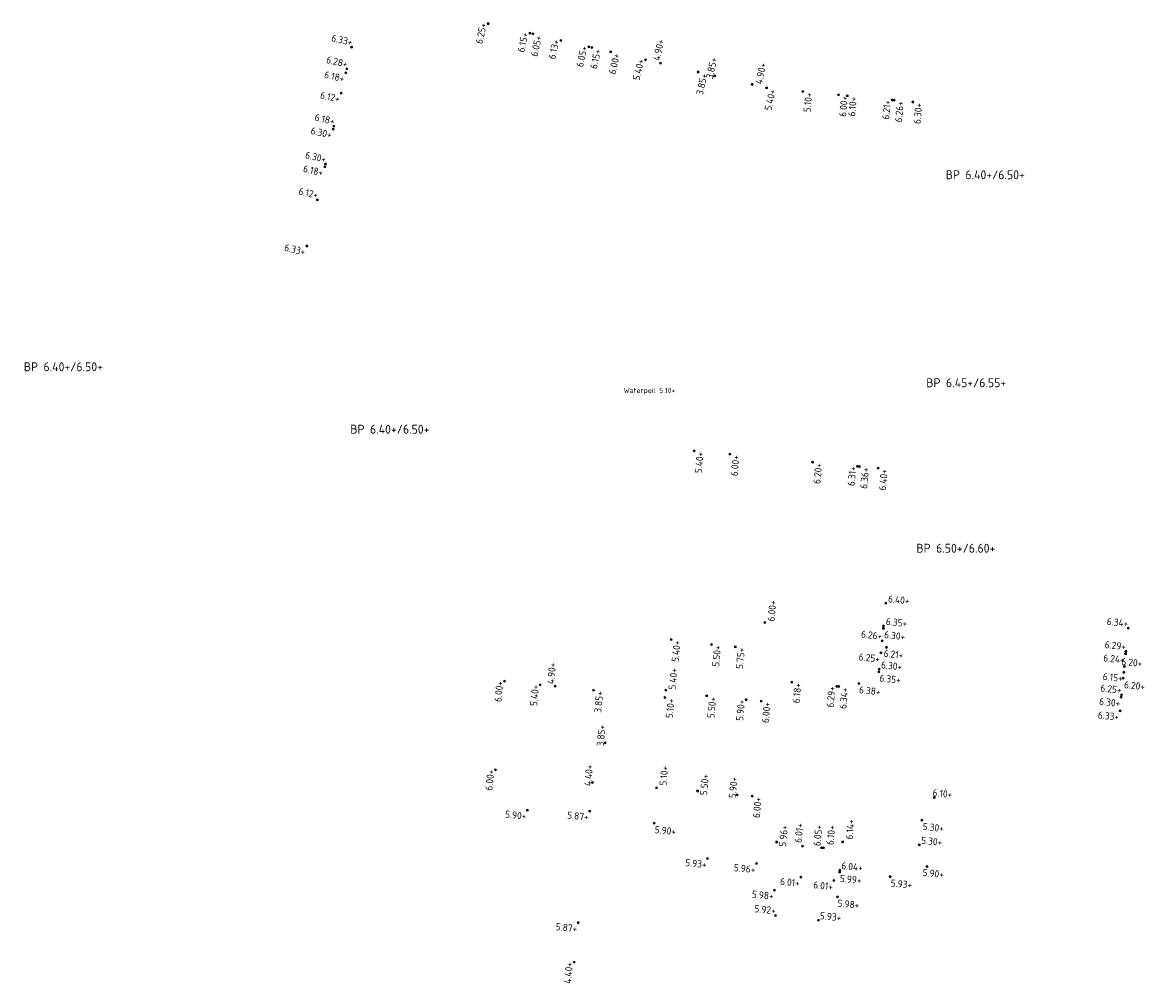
# Model space of a CAD drawing. Extents: x 168267 to 168723, y 448732 to 449595.
# Tile 3 of 32: x 168406 to 168519, y 448743 to 448839. Entities that reach past the tile are written whole.
import ezdxf
from ezdxf.enums import TextEntityAlignment as Align

# ---------------------------------------------------------------- set-up
doc = ezdxf.new("R2010")
doc.units = 0
doc.header["$MEASUREMENT"] = 0
doc.layers.add('B-PV-OG-SP_PEIL_0500_WEGPEIL-S', color=7, linetype='Continuous', lineweight=0, true_color=0xc80000)
for name, color, linetype, lineweight in [('N-PV-OG-SP_PEIL_0200_BOUWPEIL-T', 30, 'Continuous', 0), ('N-PV-OG-SP_PEIL_0500_KAVELPEIL-S', 140, 'Continuous', 0), ('N-PV-OG-SP_PEIL_0500_WEGPEIL-S', 210, 'Continuous', 0), ('N-PV-OG-SP_PEIL_0500_WEGPEIL_GOOT-S', 190, 'Continuous', 0), ('N-PV-OG-SP_PEIL_BOUWPEIL-S', 30, 'Continuous', 0)]:
    doc.layers.add(name, color=color, linetype=linetype, lineweight=lineweight)
doc.styles.add('NLCS-ISO', font='NLCS-ISO.ttf')
doc.styles.add('NLCS-ISO-M200-T25', font='NLCS-ISO.ttf', dxfattribs={"height": 0.5})

# ---------------------------------------------------------------- blocks, each defined once
blk = doc.blocks.new('*U7')
h = blk.add_hatch(color=256)
h.dxf.hatch_style = 1
edge = h.paths.add_edge_path()
edge.add_arc((0, 0), 0.25, 0, 360)
blk.add_circle((0, 0), 0.25)
at = {"ltscale": 0.1, "style": 'NLCS-ISO'}
blk.add_attdef('NAP', text='', height=1.8, dxfattribs=at).set_placement((-0.09233719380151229, -2.986305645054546), align=Align.BOTTOM_RIGHT)
blk = doc.blocks.new('*U5')
h = blk.add_hatch(color=256)
h.dxf.hatch_style = 1
edge = h.paths.add_edge_path()
edge.add_arc((0, 0), 0.25, 0, 360)
blk.add_circle((0, 0), 0.25)
at = {"ltscale": 0.1, "style": 'NLCS-ISO'}
blk.add_attdef('NAP', text='', height=1.8, dxfattribs=at).set_placement((4.412337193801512, -2.986305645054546), align=Align.BOTTOM_RIGHT)
blk = doc.blocks.new('SOG-PEIL_HD-SO')
h = blk.add_hatch(color=256)
h.dxf.hatch_style = 1
edge = h.paths.add_edge_path()
edge.add_arc((0, 0), 0.25, 0, 360)
blk.add_circle((0, 0), 0.25)
at = {"ltscale": 0.1, "style": 'NLCS-ISO'}
blk.add_attdef('NAP', text='', height=1.8, dxfattribs=at).set_placement((-0.0923371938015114, -0.2536943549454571), align=Align.BOTTOM_RIGHT)
blk = doc.blocks.new('*U3')
h = blk.add_hatch(color=256)
h.dxf.hatch_style = 1
edge = h.paths.add_edge_path()
edge.add_arc((0, 0), 0.25, 0, 360)
blk.add_circle((0, 0), 0.25)
at = {"ltscale": 0.1, "style": 'NLCS-ISO'}
blk.add_attdef('NAP', text='', height=1.8, dxfattribs=at).set_placement((-0.09233719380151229, -2.986305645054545), align=Align.BOTTOM_RIGHT)
blk = doc.blocks.new('*U4')
h = blk.add_hatch(color=256)
h.dxf.hatch_style = 1
edge = h.paths.add_edge_path()
edge.add_arc((0, 0), 0.25, 0, 360)
blk.add_circle((0, 0), 0.25)
at = {"ltscale": 0.1, "style": 'NLCS-ISO'}
blk.add_attdef('NAP', text='', height=1.8, dxfattribs=at).set_placement((4.412337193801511, -0.2536943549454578), align=Align.BOTTOM_RIGHT)
blk = doc.blocks.new('*U18')
h = blk.add_hatch(color=256)
h.dxf.hatch_style = 1
edge = h.paths.add_edge_path()
edge.add_arc((0, 0), 0.25, 0, 360)
blk.add_circle((0, 0), 0.25)
at = {"ltscale": 0.1, "style": 'NLCS-ISO'}
blk.add_attdef('NAP', text='', height=1.8, dxfattribs=at).set_placement((-0.0923371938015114, -0.2536943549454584), align=Align.BOTTOM_RIGHT)
blk = doc.blocks.new('*U14')
h = blk.add_hatch(color=256)
h.dxf.hatch_style = 1
edge = h.paths.add_edge_path()
edge.add_arc((0, 0), 0.25, 0, 360)
blk.add_circle((0, 0), 0.25)
at = {"ltscale": 0.1, "style": 'NLCS-ISO'}
blk.add_attdef('NAP', text='', height=1.8, dxfattribs=at).set_placement((-0.09233719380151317, -0.2536943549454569), align=Align.BOTTOM_RIGHT)
blk = doc.blocks.new('*U15')
h = blk.add_hatch(color=256)
h.dxf.hatch_style = 1
edge = h.paths.add_edge_path()
edge.add_arc((0, 0), 0.25, 0, 360)
blk.add_circle((0, 0), 0.25)
at = {"ltscale": 0.1, "style": 'NLCS-ISO'}
blk.add_attdef('NAP', text='', height=1.8, dxfattribs=at).set_placement((4.412337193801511, -0.253694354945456), align=Align.BOTTOM_RIGHT)
blk = doc.blocks.new('*U17')
h = blk.add_hatch(color=256)
h.dxf.hatch_style = 1
edge = h.paths.add_edge_path()
edge.add_arc((0, 0), 0.25, 0, 360)
blk.add_circle((0, 0), 0.25)
at = {"ltscale": 0.1, "style": 'NLCS-ISO'}
blk.add_attdef('NAP', text='', height=1.8, dxfattribs=at).set_placement((4.41233719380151, -2.986305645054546), align=Align.BOTTOM_RIGHT)
blk = doc.blocks.new('*U16')
h = blk.add_hatch(color=256)
h.dxf.hatch_style = 1
edge = h.paths.add_edge_path()
edge.add_arc((0, 0), 0.25, 0, 360)
blk.add_circle((0, 0), 0.25)
at = {"ltscale": 0.1, "style": 'NLCS-ISO'}
blk.add_attdef('NAP', text='', height=1.8, dxfattribs=at).set_placement((-0.09233719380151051, -2.986305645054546), align=Align.BOTTOM_RIGHT)
blk = doc.blocks.new('*U8')
h = blk.add_hatch(color=256)
h.dxf.hatch_style = 1
edge = h.paths.add_edge_path()
edge.add_arc((0, 0), 0.25, 0, 360)
blk.add_circle((0, 0), 0.25)
at = {"ltscale": 0.1, "style": 'NLCS-ISO'}
blk.add_attdef('NAP', text='', height=1.8, dxfattribs=at).set_placement((4.412337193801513, -0.2536943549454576), align=Align.BOTTOM_RIGHT)
blk = doc.blocks.new('SOG-PEIL_BOUWPEIL-SO')
at = {"layer": 'Defpoints'}
blk.add_point((0, 0), dxfattribs=at)
at = {"layer": 'N-PV-OG-SP_PEIL_0200_BOUWPEIL-T', "style": 'NLCS-ISO'}
for tag, p in [('BOUWPEIL-DEF', (-4.400687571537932e-16, 0)), ('BOUWPEIL-SP', (-7.267471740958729e-17, 0))]:
    blk.add_attdef(tag, text='', height=0.9, dxfattribs=at).set_placement(p, align=Align.MIDDLE)
blk = doc.blocks.new('*U35')
h = blk.add_hatch(color=256)
h.dxf.hatch_style = 1
edge = h.paths.add_edge_path()
edge.add_arc((0, 0), 0.25, 0, 360)
blk.add_circle((0, 0), 0.25)
at = {"ltscale": 0.1, "style": 'NLCS-ISO'}
blk.add_attdef('NAP', text='', height=1.8, dxfattribs=at).set_placement((-0.09233719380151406, -2.986305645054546), align=Align.BOTTOM_RIGHT)
blk = doc.blocks.new('*U53')
h = blk.add_hatch(color=256)
h.dxf.hatch_style = 1
edge = h.paths.add_edge_path()
edge.add_arc((0, 0), 0.25, 0, 360)
blk.add_circle((0, 0), 0.25)
at = {"ltscale": 0.1, "style": 'NLCS-ISO'}
blk.add_attdef('NAP', text='', height=1.8, dxfattribs=at).set_placement((4.412337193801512, -2.986305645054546), align=Align.BOTTOM_RIGHT)
blk = doc.blocks.new('*U33')
h = blk.add_hatch(color=256)
h.dxf.hatch_style = 1
edge = h.paths.add_edge_path()
edge.add_arc((0, 0), 0.25, 0, 360)
blk.add_circle((0, 0), 0.25)
at = {"ltscale": 0.1, "style": 'NLCS-ISO'}
blk.add_attdef('NAP', text='', height=1.8, dxfattribs=at).set_placement((-0.09233719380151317, -0.2536943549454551), align=Align.BOTTOM_RIGHT)
blk = doc.blocks.new('*U50')
h = blk.add_hatch(color=256)
h.dxf.hatch_style = 1
edge = h.paths.add_edge_path()
edge.add_arc((0, 0), 0.25, 0, 360)
blk.add_circle((0, 0), 0.25)
at = {"ltscale": 0.1, "style": 'NLCS-ISO'}
blk.add_attdef('NAP', text='', height=1.8, dxfattribs=at).set_placement((4.412337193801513, -0.2536943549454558), align=Align.BOTTOM_RIGHT)
blk = doc.blocks.new('*U52')
h = blk.add_hatch(color=256)
h.dxf.hatch_style = 1
edge = h.paths.add_edge_path()
edge.add_arc((0, 0), 0.25, 0, 360)
blk.add_circle((0, 0), 0.25)
at = {"ltscale": 0.1, "style": 'NLCS-ISO'}
blk.add_attdef('NAP', text='', height=1.8, dxfattribs=at).set_placement((4.412337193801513, -2.986305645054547), align=Align.BOTTOM_RIGHT)
blk = doc.blocks.new('*U43')
h = blk.add_hatch(color=256)
h.dxf.hatch_style = 1
edge = h.paths.add_edge_path()
edge.add_arc((0, 0), 0.25, 0, 360)
blk.add_circle((0, 0), 0.25)
at = {"ltscale": 0.1, "style": 'NLCS-ISO'}
blk.add_attdef('NAP', text='', height=1.8, dxfattribs=at).set_placement((4.41233719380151, -2.986305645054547), align=Align.BOTTOM_RIGHT)
blk = doc.blocks.new('*U25')
h = blk.add_hatch(color=256)
h.dxf.hatch_style = 1
edge = h.paths.add_edge_path()
edge.add_arc((0, 0), 0.25, 0, 360)
blk.add_circle((0, 0), 0.25)
at = {"ltscale": 0.1, "style": 'NLCS-ISO'}
blk.add_attdef('NAP', text='', height=1.8, dxfattribs=at).set_placement((-0.0923371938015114, -0.2536943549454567), align=Align.BOTTOM_RIGHT)
blk = doc.blocks.new('*U6')
h = blk.add_hatch(color=256)
h.dxf.hatch_style = 1
edge = h.paths.add_edge_path()
edge.add_arc((0, 0), 0.25, 0, 360)
blk.add_circle((0, 0), 0.25)
at = {"ltscale": 0.1, "style": 'NLCS-ISO'}
blk.add_attdef('NAP', text='', height=1.8, dxfattribs=at).set_placement((-0.0923371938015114, -0.2536943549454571), align=Align.BOTTOM_RIGHT)

msp = doc.modelspace()

# ---------------------------------------------------------------- block references
at = {"layer": 'B-PV-OG-SP_PEIL_0500_WEGPEIL-S', "xscale": 0.4000000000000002, "yscale": 0.4000000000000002, "zscale": 0.4000000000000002, "rotation": 354.2057805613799}
for name, p, values in [('*U16', (168475.0081440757, 448755.1427934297), {'NAP': '5.93+'}), ('*U16', (168481.7536408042, 448751.9655038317), {'NAP': '5.98+'}), ('*U14', (168481.848546, 448749.420355), {'NAP': '5.92+'})]:
    msp.add_blockref(name, p, dxfattribs=at).add_auto_attribs(values)
at = {"layer": 'B-PV-OG-SP_PEIL_0500_WEGPEIL-S'}
ref = msp.add_blockref('*U17', (168493.3892482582, 448753.314330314), dxfattribs=dict(at, xscale=0.4000000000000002, yscale=0.4000000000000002, zscale=0.4000000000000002, rotation=354.2057805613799))
ref.add_attrib('NAP', '5.93+', dxfattribs={"layer": '0', "ltscale": 0.1, "height": 0.7200000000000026, "rotation": 354.205780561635, "style": 'NLCS-ISO'}).set_placement((168495.5259968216, 448751.8968485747), align=Align.BOTTOM_RIGHT)
ref = msp.add_blockref('*U17', (168488.0774853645, 448751.2860443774), dxfattribs=dict(at, xscale=0.4000000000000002, yscale=0.4000000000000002, zscale=0.4000000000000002, rotation=354.2057805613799))
ref.add_attrib('NAP', '5.98+', dxfattribs={"layer": '0', "ltscale": 0.1, "height": 0.7200000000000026, "rotation": 354.205780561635, "style": 'NLCS-ISO'}).set_placement((168490.2142339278, 448749.8685626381), align=Align.BOTTOM_RIGHT)
ref = msp.add_blockref('*U15', (168486.154704, 448748.941756), dxfattribs=dict(at, xscale=0.4000000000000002, yscale=0.4000000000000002, zscale=0.4000000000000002, rotation=354.2057805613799))
ref.add_attrib('NAP', '5.93+', dxfattribs={"layer": '0', "ltscale": 0.1, "height": 0.7200000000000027, "rotation": 354.205780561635, "style": 'NLCS-ISO'}).set_placement((168488.4018018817, 448748.6117343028), align=Align.BOTTOM_RIGHT)
at = {"layer": 'N-PV-OG-SP_PEIL_0500_KAVELPEIL-S'}
for name, p, xscale, yscale, zscale, rotation, values in [('SOG-PEIL_HD-SO', (168452.9309333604, 448839.0925239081), 0.4, 0.4, 0.4, 77.05668608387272, {'NAP': '6.25+'}), ('SOG-PEIL_HD-SO', (168439.1965068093, 448836.7379241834), 0.4, 0.4, 0.4, 347.3268680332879, {'NAP': '6.33+'}), ('*U3', (168495.6563462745, 448831.2188877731), 0.3999999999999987, 0.3999999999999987, 0.3999999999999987, 84.59176559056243, {'NAP': '6.30+'}), ('*U3', (168434.6990381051, 448816.7373548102), 0.4, 0.4, 0.4, 347.3268680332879, {'NAP': '6.33+'}), ('*U3', (168492.1689605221, 448794.3827060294), 0.3999999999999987, 0.3999999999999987, 0.3999999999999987, 84.59176559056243, {'NAP': '6.40+'}), ('SOG-PEIL_HD-SO', (168517.3269950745, 448778.2980859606), 0.4000000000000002, 0.4000000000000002, 0.4000000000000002, 354.2057805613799, {'NAP': '6.34+'})]:
    msp.add_blockref(name, p, dxfattribs=dict(at, xscale=xscale, yscale=yscale, zscale=zscale, rotation=rotation)).add_auto_attribs(values)
ref = msp.add_blockref('*U4', (168492.9436706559, 448780.8068101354), dxfattribs=dict(at, xscale=0.4000000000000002, yscale=0.4000000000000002, zscale=0.4000000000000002, rotation=354.2057805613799))
ref.add_attrib('NAP', '6.40+', dxfattribs={"layer": '0', "ltscale": 0.1, "height": 0.7200000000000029, "rotation": 354.2057805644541, "style": 'NLCS-ISO'}).set_placement((168495.2624006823, 448780.4695196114), align=Align.BOTTOM_RIGHT)
at = {"layer": 'N-PV-OG-SP_PEIL_0500_WEGPEIL-S'}
for name, p, xscale, yscale, zscale, rotation, values in [('SOG-PEIL_HD-SO', (168457.1216795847, 448838.1293800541), 0.4, 0.4, 0.4, 77.05668608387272, {'NAP': '6.15+'}), ('*U3', (168457.4140572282, 448838.0621839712), 0.4, 0.4, 0.4, 77.05668608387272, {'NAP': '6.05+'}), ('SOG-PEIL_HD-SO', (168460.2403744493, 448837.4126218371), 0.4, 0.4, 0.4, 77.05668608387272, {'NAP': '6.13+'}), ('SOG-PEIL_HD-SO', (168463.0666916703, 448836.7630597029), 0.4, 0.4, 0.4, 77.05668608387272, {'NAP': '6.05+'}), ('*U3', (168463.3590693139, 448836.6958636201), 0.4, 0.4, 0.4, 77.05668608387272, {'NAP': '6.15+'}), ('*U3', (168465.259523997, 448836.2590890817), 0.4, 0.4, 0.4, 77.05668608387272, {'NAP': '6.00+'}), ('*U15', (168475.7212603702, 448833.8547065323), 0.3999999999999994, 0.3999999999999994, 0.3999999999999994, 77.52845167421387, {'NAP': '3.85+'}), ('*U6', (168438.7023657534, 448834.5435491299), 0.4, 0.4, 0.4, 347.3268680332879, {'NAP': '6.28+'}), ('SOG-PEIL_HD-SO', (168468.7680557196, 448835.4527360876), 0.4, 0.4, 0.4, 77.05668608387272, {'NAP': '5.40+'}), ('*U3', (168438.617234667, 448834.147191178), 0.4, 0.4, 0.4, 347.3268680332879, {'NAP': '6.18+'}), ('*U7', (168474.0644537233, 448834.235484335), 0.3999999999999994, 0.3999999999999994, 0.3999999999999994, 77.52845167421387, {'NAP': '3.85+'}), ('*U3', (168480.9504575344, 448832.6528993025), 0.4, 0.4, 0.4, 77.05668608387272, {'NAP': '5.40+'}), ('*U3', (168438.1544104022, 448832.103645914), 0.4, 0.4, 0.4, 347.3268680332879, {'NAP': '6.12+'}), ('*U3', (168484.5858477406, 448832.266963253), 0.3999999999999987, 0.3999999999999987, 0.3999999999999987, 84.59176559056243, {'NAP': '5.10+'}), ('*U3', (168488.1698220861, 448831.9276582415), 0.3999999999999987, 0.3999999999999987, 0.3999999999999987, 84.59176559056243, {'NAP': '6.00+'}), ('*U3', (168489.0658156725, 448831.8428319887), 0.3999999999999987, 0.3999999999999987, 0.3999999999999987, 84.59176559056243, {'NAP': '6.10+'}), ('*U14', (168493.5856055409, 448831.4149306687), 0.3999999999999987, 0.3999999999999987, 0.3999999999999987, 84.59176559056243, {'NAP': '6.21+'}), ('*U3', (168493.7847152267, 448831.3960803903), 0.3999999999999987, 0.3999999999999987, 0.3999999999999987, 84.59176559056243, {'NAP': '6.26+'}), ('SOG-PEIL_HD-SO', (168437.4084887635, 448828.7864783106), 0.4, 0.4, 0.4, 347.3268680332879, {'NAP': '6.18+'}), ('*U3', (168437.3426721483, 448828.4937870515), 0.4, 0.4, 0.4, 347.3268680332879, {'NAP': '6.30+'}), ('SOG-PEIL_HD-SO', (168436.5528727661, 448824.9814919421), 0.4, 0.4, 0.4, 347.3268680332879, {'NAP': '6.30+'}), ('*U3', (168436.4870561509, 448824.688800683), 0.4, 0.4, 0.4, 347.3268680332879, {'NAP': '6.18+'}), ('*U14', (168435.7411345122, 448821.3716330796), 0.4, 0.4, 0.4, 347.3268680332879, {'NAP': '6.12+'}), ('*U3', (168473.6628440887, 448796.1347325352), 0.3999999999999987, 0.3999999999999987, 0.3999999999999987, 84.59176559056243, {'NAP': '5.40+'}), ('*U3', (168477.2528678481, 448795.7948548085), 0.3999999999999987, 0.3999999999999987, 0.3999999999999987, 84.59176559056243, {'NAP': '6.00+'}), ('*U3', (168485.5784299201, 448795.006650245), 0.3999999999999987, 0.3999999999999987, 0.3999999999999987, 84.59176559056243, {'NAP': '6.20+'}), ('*U14', (168490.0982197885, 448794.578748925), 0.3999999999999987, 0.3999999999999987, 0.3999999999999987, 84.59176559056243, {'NAP': '6.31+'}), ('*U3', (168490.2973294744, 448794.5598986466), 0.3999999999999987, 0.3999999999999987, 0.3999999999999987, 84.59176559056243, {'NAP': '6.36+'}), ('*U3', (168471.3319465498, 448777.1534769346), 0.3999999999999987, 0.3999999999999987, 0.3999999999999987, 84.59176559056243, {'NAP': '5.40+'}), ('*U18', (168492.5638426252, 448777.0254089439), 0.4000000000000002, 0.4000000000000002, 0.4000000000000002, 354.2057805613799, {'NAP': '6.26+'}), ('*U3', (168475.4042075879, 448776.6670754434), 0.3999999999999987, 0.3999999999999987, 0.3999999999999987, 84.59176559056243, {'NAP': '5.50+'}), ('*U3', (168477.796661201, 448776.4405557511), 0.3999999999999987, 0.3999999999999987, 0.3999999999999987, 84.59176559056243, {'NAP': '5.75+'}), ('SOG-PEIL_HD-SO', (168517.092931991, 448775.9723913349), 0.4000000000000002, 0.4000000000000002, 0.4000000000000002, 354.2057805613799, {'NAP': '6.29+'}), ('*U7', (168492.4524208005, 448775.8305080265), 0.4000000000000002, 0.4000000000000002, 0.4000000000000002, 354.2057805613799, {'NAP': '6.25+'}), ('*U3', (168517.070156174, 448775.7234308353), 0.4000000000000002, 0.4000000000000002, 0.4000000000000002, 354.2057805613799, {'NAP': '6.24+'}), ('*U4', (168516.9413313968, 448774.4599657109), 0.4000000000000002, 0.4000000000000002, 0.4000000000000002, 354.2057805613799, {'NAP': '6.20+'}), ('*U33', (168454.5840943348, 448772.9857721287), 0.3999999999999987, 0.3999999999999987, 0.3999999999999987, 84.59176559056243, {'NAP': '6.00+'}), ('*U33', (168458.1708261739, 448772.6163847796), 0.3999999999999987, 0.3999999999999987, 0.3999999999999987, 84.59176559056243, {'NAP': '5.40+'}), ('*U3', (168483.4839887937, 448772.8837136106), 0.3999999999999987, 0.3999999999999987, 0.3999999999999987, 84.59176559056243, {'NAP': '6.18+'}), ('*U7', (168463.5424148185, 448772.0631800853), 0.3999999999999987, 0.3999999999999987, 0.3999999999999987, 84.59176559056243, {'NAP': '3.85+'}), ('*U35', (168474.9140669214, 448771.490311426), 0.3999999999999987, 0.3999999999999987, 0.3999999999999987, 84.59176559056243, {'NAP': '5.50+'}), ('*U14', (168488.0037786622, 448772.4558122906), 0.3999999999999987, 0.3999999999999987, 0.3999999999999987, 84.59176559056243, {'NAP': '6.29+'}), ('*U3', (168488.202888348, 448772.4369620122), 0.3999999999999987, 0.3999999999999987, 0.3999999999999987, 84.59176559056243, {'NAP': '6.34+'}), ('SOG-PEIL_HD-SO', (168516.6512178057, 448771.60466708), 0.4000000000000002, 0.4000000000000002, 0.4000000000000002, 354.2057805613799, {'NAP': '6.25+'}), ('*U7', (168470.719019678, 448771.3240818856), 0.3999999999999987, 0.3999999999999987, 0.3999999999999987, 84.59176559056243, {'NAP': '5.10+'}), ('*U33', (168478.8961987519, 448771.1126337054), 0.3999999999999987, 0.3999999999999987, 0.3999999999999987, 84.59176559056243, {'NAP': '5.90+'}), ('*U35', (168480.389538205, 448770.971434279), 0.3999999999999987, 0.3999999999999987, 0.3999999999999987, 84.59176559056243, {'NAP': '6.00+'}), ('*U3', (168516.6259788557, 448771.355944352), 0.4000000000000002, 0.4000000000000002, 0.4000000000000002, 354.2057805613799, {'NAP': '6.30+'}), ('*U3', (168516.5056835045, 448769.980962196), 0.4000000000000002, 0.4000000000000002, 0.4000000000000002, 354.2057805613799, {'NAP': '6.33+'}), ('*U15', (168464.7074271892, 448766.7811699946), 0.3999999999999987, 0.3999999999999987, 0.3999999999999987, 84.59176559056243, {'NAP': '3.85+'}), ('*U15', (168463.441873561, 448762.7898200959), 0.3999999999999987, 0.3999999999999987, 0.3999999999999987, 84.59176559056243, {'NAP': '4.40+'}), ('*U33', (168453.671880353, 448764.0725558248), 0.3999999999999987, 0.3999999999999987, 0.3999999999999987, 84.59176559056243, {'NAP': '6.00+'}), ('*U53', (168474.0075455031, 448761.9321945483), 0.3999999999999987, 0.3999999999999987, 0.3999999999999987, 84.59176559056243, {'NAP': '5.50+'}), ('*U50', (168477.9912687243, 448761.5553798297), 0.3999999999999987, 0.3999999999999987, 0.3999999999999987, 84.59176559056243, {'NAP': '5.90+'}), ('*U35', (168479.4846077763, 448761.4141761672), 0.3999999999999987, 0.3999999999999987, 0.3999999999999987, 84.59176559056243, {'NAP': '6.00+'}), ('*U15', (168497.8197019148, 448761.2886407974), 0.4000000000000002, 0.4000000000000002, 0.4000000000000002, 354.2057805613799, {'NAP': '6.10+'}), ('*U16', (168456.8723451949, 448760.0082023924), 0.4000000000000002, 0.4000000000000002, 0.4000000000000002, 354.2057805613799, {'NAP': '5.90+'}), ('*U16', (168463.1456243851, 448759.9132560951), 0.4000000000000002, 0.4000000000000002, 0.4000000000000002, 354.2057805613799, {'NAP': '5.87+'}), ('*U5', (168481.9614191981, 448756.8012798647), 0.3999999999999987, 0.3999999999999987, 0.3999999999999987, 84.59176559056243, {'NAP': '5.96+'}), ('*U16', (168479.9172466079, 448754.6357170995), 0.4000000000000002, 0.4000000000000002, 0.4000000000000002, 354.2057805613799, {'NAP': '5.96+'}), ('*U17', (168497.0870802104, 448754.3270845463), 0.4000000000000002, 0.4000000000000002, 0.4000000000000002, 354.2057805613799, {'NAP': '5.90+'}), ('*U16', (168484.3800618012, 448753.2674080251), 0.4000000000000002, 0.4000000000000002, 0.4000000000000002, 354.2057805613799, {'NAP': '6.01+'}), ('*U16', (168487.721207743, 448752.9211894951), 0.4000000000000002, 0.4000000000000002, 0.4000000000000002, 354.2057805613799, {'NAP': '6.01+'}), ('*U16', (168461.9901210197, 448748.6933788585), 0.4000000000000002, 0.4000000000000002, 0.4000000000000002, 354.2057805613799, {'NAP': '5.87+'}), ('*U25', (168461.5803397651, 448744.714424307), 0.3999999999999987, 0.3999999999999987, 0.3999999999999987, 84.59176559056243, {'NAP': '4.40+'})]:
    msp.add_blockref(name, p, dxfattribs=dict(at, xscale=xscale, yscale=yscale, zscale=zscale, rotation=rotation)).add_auto_attribs(values)
ref = msp.add_blockref('*U50', (168470.2635443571, 448835.109033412), dxfattribs=dict(at, xscale=0.3999999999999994, yscale=0.3999999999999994, zscale=0.3999999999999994, rotation=77.52845167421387))
ref.add_attrib('NAP', '4.90+', dxfattribs={"layer": '0', "ltscale": 0.1, "height": 0.7200000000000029, "rotation": 77.52845167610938, "style": 'NLCS-ISO'}).set_placement((168470.8681636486, 448837.3728155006), align=Align.BOTTOM_RIGHT)
ref = msp.add_blockref('*U53', (168479.4885693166, 448832.9888797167), dxfattribs=dict(at, xscale=0.3999999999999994, yscale=0.3999999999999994, zscale=0.3999999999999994, rotation=77.52845167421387))
ref.add_attrib('NAP', '4.90+', dxfattribs={"layer": '0', "ltscale": 0.1, "height": 0.720000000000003, "rotation": 77.52845167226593, "style": 'NLCS-ISO'}).set_placement((168481.1604409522, 448835.0166136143), align=Align.BOTTOM_RIGHT)
ref = msp.add_blockref('*U52', (168480.7557163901, 448778.887742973), dxfattribs=dict(at, xscale=0.3999999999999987, yscale=0.3999999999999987, zscale=0.3999999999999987, rotation=84.59176559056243))
ref.add_attrib('NAP', '6.00+', dxfattribs={"layer": '0', "ltscale": 0.1, "height": 0.7200000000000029, "rotation": 84.59176558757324, "style": 'NLCS-ISO'}).set_placement((168482.1587714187, 448781.0339921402), align=Align.BOTTOM_RIGHT)
ref = msp.add_blockref('*U5', (168492.6926688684, 448778.2888879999), dxfattribs=dict(at, xscale=0.4000000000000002, yscale=0.4000000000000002, zscale=0.4000000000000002, rotation=354.2057805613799))
ref.add_attrib('NAP', '6.30+', dxfattribs={"layer": '0', "ltscale": 0.1, "height": 0.7200000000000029, "rotation": 354.2057805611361, "style": 'NLCS-ISO'}).set_placement((168494.8294174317, 448776.8714062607), align=Align.BOTTOM_RIGHT)
ref = msp.add_blockref('*U4', (168492.7154446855, 448778.5378484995), dxfattribs=dict(at, xscale=0.4000000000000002, yscale=0.4000000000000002, zscale=0.4000000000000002, rotation=354.2057805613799))
ref.add_attrib('NAP', '6.35+', dxfattribs={"layer": '0', "ltscale": 0.1, "height": 0.7200000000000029, "rotation": 354.2057805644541, "style": 'NLCS-ISO'}).set_placement((168495.0341747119, 448778.2005579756), align=Align.BOTTOM_RIGHT)
ref = msp.add_blockref('*U4', (168492.2737290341, 448774.170110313), dxfattribs=dict(at, xscale=0.4000000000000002, yscale=0.4000000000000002, zscale=0.4000000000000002, rotation=354.2057805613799))
ref.add_attrib('NAP', '6.30+', dxfattribs={"layer": '0', "ltscale": 0.1, "height": 0.7200000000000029, "rotation": 354.2057805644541, "style": 'NLCS-ISO'}).set_placement((168494.5208269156, 448773.8400886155), align=Align.BOTTOM_RIGHT)
ref = msp.add_blockref('*U50', (168459.6629341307, 448772.4627168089), dxfattribs=dict(at, xscale=0.3999999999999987, yscale=0.3999999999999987, zscale=0.3999999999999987, rotation=84.59176559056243))
ref.add_attrib('NAP', '4.90+', dxfattribs={"layer": '0', "ltscale": 0.1, "height": 0.7200000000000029, "rotation": 84.59176559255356, "style": 'NLCS-ISO'}).set_placement((168459.9845965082, 448774.7836664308), align=Align.BOTTOM_RIGHT)
ref = msp.add_blockref('*U5', (168470.8004453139, 448772.0811990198), dxfattribs=dict(at, xscale=0.3999999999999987, yscale=0.3999999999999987, zscale=0.3999999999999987, rotation=84.59176559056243))
ref.add_attrib('NAP', '5.40+', dxfattribs={"layer": '0', "ltscale": 0.1, "height": 0.7200000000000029, "rotation": 84.59176558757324, "style": 'NLCS-ISO'}).set_placement((168472.2035003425, 448774.2274481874), align=Align.BOTTOM_RIGHT)
ref = msp.add_blockref('*U5', (168492.248490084, 448773.921387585), dxfattribs=dict(at, xscale=0.4000000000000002, yscale=0.4000000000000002, zscale=0.4000000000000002, rotation=354.2057805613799))
ref.add_attrib('NAP', '6.35+', dxfattribs={"layer": '0', "ltscale": 0.1, "height": 0.7200000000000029, "rotation": 354.2057805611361, "style": 'NLCS-ISO'}).set_placement((168494.3852386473, 448772.5039058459), align=Align.BOTTOM_RIGHT)
ref = msp.add_blockref('*U5', (168490.2155787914, 448772.747685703), dxfattribs=dict(at, xscale=0.4000000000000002, yscale=0.4000000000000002, zscale=0.4000000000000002, rotation=354.2057805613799))
ref.add_attrib('NAP', '6.38+', dxfattribs={"layer": '0', "ltscale": 0.1, "height": 0.7200000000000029, "rotation": 354.2057805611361, "style": 'NLCS-ISO'}).set_placement((168492.3523273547, 448771.3302039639), align=Align.BOTTOM_RIGHT)
ref = msp.add_blockref('*U5', (168516.8194428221, 448773.2661662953), dxfattribs=dict(at, xscale=0.4000000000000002, yscale=0.4000000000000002, zscale=0.4000000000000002, rotation=354.2057805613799))
ref.add_attrib('NAP', '6.20+', dxfattribs={"layer": '0', "ltscale": 0.1, "height": 0.720000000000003, "rotation": 354.2057805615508, "style": 'NLCS-ISO'}).set_placement((168518.9561913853, 448771.8486845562), align=Align.BOTTOM_RIGHT)
ref = msp.add_blockref('*U5', (168469.8787808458, 448762.2604942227), dxfattribs=dict(at, xscale=0.3999999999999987, yscale=0.3999999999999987, zscale=0.3999999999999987, rotation=84.59176559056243))
ref.add_attrib('NAP', '5.10+', dxfattribs={"layer": '0', "ltscale": 0.1, "height": 0.7200000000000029, "rotation": 84.59176558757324, "style": 'NLCS-ISO'}).set_placement((168471.2818358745, 448764.4067433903), align=Align.BOTTOM_RIGHT)
ref = msp.add_blockref('*U43', (168469.6328000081, 448758.6940393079), dxfattribs=dict(at, xscale=0.4000000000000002, yscale=0.4000000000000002, zscale=0.4000000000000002, rotation=354.2057805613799))
ref.add_attrib('NAP', '5.90+', dxfattribs={"layer": '0', "ltscale": 0.1, "height": 0.7200000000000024, "rotation": 354.2057805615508, "style": 'NLCS-ISO'}).set_placement((168471.7695485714, 448757.2765575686), align=Align.BOTTOM_RIGHT)
ref = msp.add_blockref('*U8', (168484.5545695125, 448756.3939301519), dxfattribs=dict(at, xscale=0.3999999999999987, yscale=0.3999999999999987, zscale=0.3999999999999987, rotation=84.59176559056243))
ref.add_attrib('NAP', '6.01+', dxfattribs={"layer": '0', "ltscale": 0.1, "height": 0.7200000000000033, "rotation": 84.5917655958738, "style": 'NLCS-ISO'}).set_placement((168484.8694457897, 448758.6432002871), align=Align.BOTTOM_RIGHT)
ref = msp.add_blockref('*U8', (168486.467147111, 448756.2248464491), dxfattribs=dict(at, xscale=0.3999999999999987, yscale=0.3999999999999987, zscale=0.3999999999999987, rotation=84.59176559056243))
ref.add_attrib('NAP', '6.05+', dxfattribs={"layer": '0', "ltscale": 0.1, "height": 0.7200000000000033, "rotation": 84.5917655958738, "style": 'NLCS-ISO'}).set_placement((168486.7820233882, 448758.4741165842), align=Align.BOTTOM_RIGHT)
ref = msp.add_blockref('*U5', (168486.6662567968, 448756.2059961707), dxfattribs=dict(at, xscale=0.3999999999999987, yscale=0.3999999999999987, zscale=0.3999999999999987, rotation=84.59176559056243))
ref.add_attrib('NAP', '6.10+', dxfattribs={"layer": '0', "ltscale": 0.1, "height": 0.7200000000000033, "rotation": 84.591765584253, "style": 'NLCS-ISO'}).set_placement((168488.0760979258, 448758.4239248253), align=Align.BOTTOM_RIGHT)
ref = msp.add_blockref('*U5', (168488.6014562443, 448756.8090617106), dxfattribs=dict(at, xscale=0.3999999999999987, yscale=0.3999999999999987, zscale=0.3999999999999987, rotation=84.59176559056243))
ref.add_attrib('NAP', '6.14+', dxfattribs={"layer": '0', "ltscale": 0.1, "height": 0.7200000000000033, "rotation": 84.591765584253, "style": 'NLCS-ISO'}).set_placement((168490.0112973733, 448759.0269903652), align=Align.BOTTOM_RIGHT)
ref = msp.add_blockref('*U5', (168496.5740092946, 448759.0064817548), dxfattribs=dict(at, xscale=0.4000000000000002, yscale=0.4000000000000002, zscale=0.4000000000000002, rotation=354.2057805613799))
ref.add_attrib('NAP', '5.30+', dxfattribs={"layer": '0', "ltscale": 0.1, "height": 0.7200000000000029, "rotation": 354.2057805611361, "style": 'NLCS-ISO'}).set_placement((168498.7107578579, 448757.5890000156), align=Align.BOTTOM_RIGHT)
ref = msp.add_blockref('*U8', (168496.3123586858, 448756.5202116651), dxfattribs=dict(at, xscale=0.4000000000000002, yscale=0.4000000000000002, zscale=0.4000000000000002, rotation=354.2057805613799))
ref.add_attrib('NAP', '5.30+', dxfattribs={"layer": '0', "ltscale": 0.1, "height": 0.7200000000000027, "rotation": 354.2057805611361, "style": 'NLCS-ISO'}).set_placement((168498.5594565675, 448756.1901899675), align=Align.BOTTOM_RIGHT)
ref = msp.add_blockref('*U15', (168488.3123408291, 448753.9704546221), dxfattribs=dict(at, xscale=0.4000000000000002, yscale=0.4000000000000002, zscale=0.4000000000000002, rotation=354.2057805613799))
ref.add_attrib('NAP', '6.04+', dxfattribs={"layer": '0', "ltscale": 0.1, "height": 0.7200000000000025, "rotation": 354.205780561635, "style": 'NLCS-ISO'}).set_placement((168490.5594387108, 448753.6404329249), align=Align.BOTTOM_RIGHT)
ref = msp.add_blockref('*U17', (168488.2953747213, 448753.7765311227), dxfattribs=dict(at, xscale=0.4000000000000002, yscale=0.4000000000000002, zscale=0.4000000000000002, rotation=354.2057805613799))
ref.add_attrib('NAP', '5.99+', dxfattribs={"layer": '0', "ltscale": 0.1, "height": 0.7200000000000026, "rotation": 354.205780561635, "style": 'NLCS-ISO'}).set_placement((168490.4321232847, 448752.3590493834), align=Align.BOTTOM_RIGHT)
at = {"layer": 'N-PV-OG-SP_PEIL_0500_WEGPEIL_GOOT-S', "xscale": 0.4, "yscale": 0.4, "zscale": 0.4, "rotation": 353.9900000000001}
for name, p, values in [('*U5', (168493.0114990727, 448776.3749850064), {'NAP': '6.21+'}), ('*U7', (168516.8796919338, 448773.8631391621), {'NAP': '6.15+'})]:
    msp.add_blockref(name, p, dxfattribs=at).add_auto_attribs(values)
at = {"layer": 'N-PV-OG-SP_PEIL_BOUWPEIL-S'}
ref = msp.add_blockref('SOG-PEIL_BOUWPEIL-SO', (168502.9445940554, 448823.9034072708), dxfattribs=at)
ref.add_attrib('BOUWPEIL-SP', 'BP 6.40+/6.50+', dxfattribs={"layer": 'N-PV-OG-SP_PEIL_0200_BOUWPEIL-T', "height": 0.8999999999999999, "style": 'NLCS-ISO'}).set_placement((168502.9445940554, 448823.9034072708), align=Align.MIDDLE)
ref = msp.add_blockref('SOG-PEIL_BOUWPEIL-SO', (168410.1894723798, 448804.5899185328), dxfattribs=at)
ref.add_attrib('BOUWPEIL-SP', 'BP 6.40+/6.50+', dxfattribs={"layer": 'N-PV-OG-SP_PEIL_0200_BOUWPEIL-T', "height": 0.8999999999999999, "style": 'NLCS-ISO'}).set_placement((168410.1894723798, 448804.5899185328), align=Align.MIDDLE)
ref = msp.add_blockref('SOG-PEIL_BOUWPEIL-SO', (168501.0306575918, 448802.9851191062), dxfattribs=at)
ref.add_attrib('BOUWPEIL-SP', 'BP 6.45+/6.55+', dxfattribs={"layer": 'N-PV-OG-SP_PEIL_0200_BOUWPEIL-T', "height": 0.8999999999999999, "style": 'NLCS-ISO'}).set_placement((168501.0306575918, 448802.9851191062), align=Align.MIDDLE)
ref = msp.add_blockref('SOG-PEIL_BOUWPEIL-SO', (168443.042577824, 448798.3139670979), dxfattribs=at)
ref.add_attrib('BOUWPEIL-SP', 'BP 6.40+/6.50+', dxfattribs={"layer": 'N-PV-OG-SP_PEIL_0200_BOUWPEIL-T', "height": 0.8999999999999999, "style": 'NLCS-ISO'}).set_placement((168443.042577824, 448798.3139670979), align=Align.MIDDLE)
ref = msp.add_blockref('SOG-PEIL_BOUWPEIL-SO', (168499.9869272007, 448786.3433734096), dxfattribs=at)
ref.add_attrib('BOUWPEIL-SP', 'BP 6.50+/6.60+', dxfattribs={"layer": 'N-PV-OG-SP_PEIL_0200_BOUWPEIL-T', "height": 0.8999999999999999, "style": 'NLCS-ISO'}).set_placement((168499.9869272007, 448786.3433734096), align=Align.MIDDLE)

# ---------------------------------------------------------------- texts
at = {"layer": 'N-PV-OG-SP_PEIL_0500_WEGPEIL-S', "insert": (168466.5561143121, 448802.4590730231), "char_height": 0.5, "attachment_point": 1, "style": 'NLCS-ISO-M200-T25'}
msp.add_mtext_dynamic_manual_height_columns('Waterpeil 5.10+', width=8.745604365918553, gutter_width=2.5, heights=[0], dxfattribs=at)

doc.saveas('drawing.dxf')
